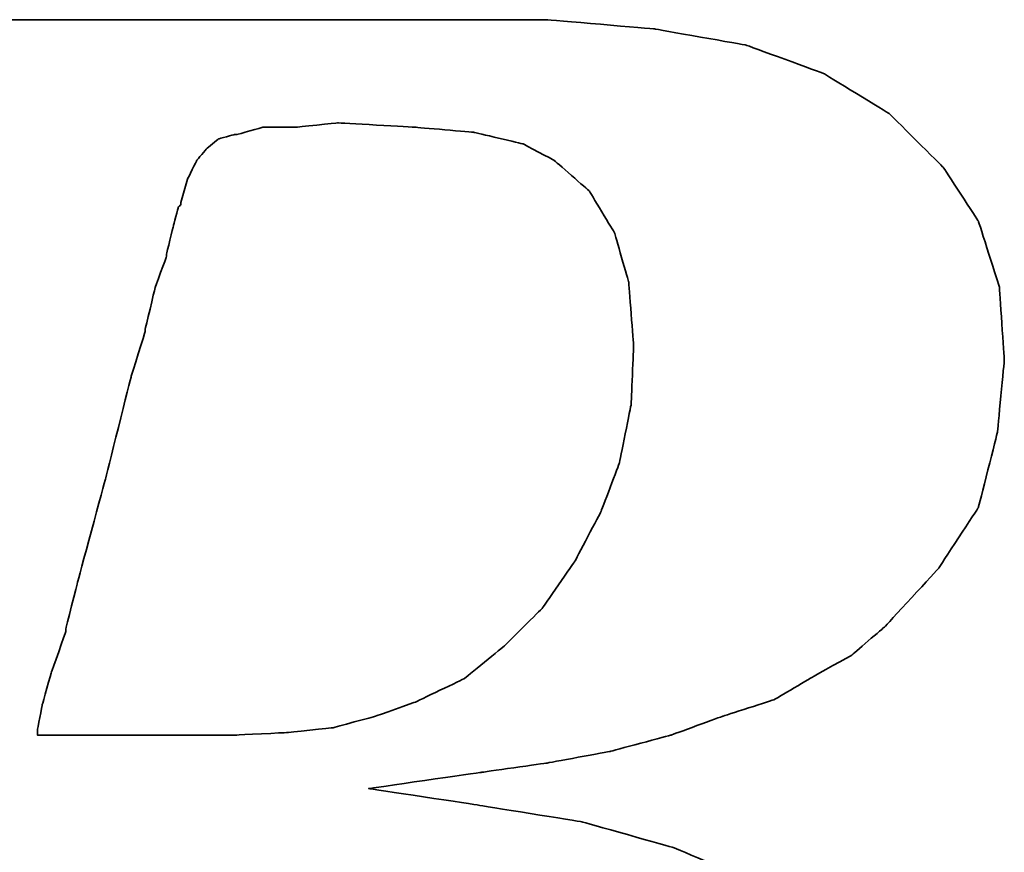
# Model space of a CAD drawing. Header units: millimetres. Extents: x 585 to 801, y 201 to 308.
# Tile 47 of 70: x 740.85 to 742.12, y 227.69 to 228.77. Entities that reach past the tile are written whole.
import ezdxf

# ---------------------------------------------------------------- set-up
doc = ezdxf.new("R2010")
doc.units = ezdxf.units.MM
doc.header["$LTSCALE"] = 0.15
doc.layers.add('DIM', color=4, linetype='CONTINUOUS')
doc.layers.add('layer 1', color=7, linetype='CONTINUOUS')

# ---------------------------------------------------------------- blocks, each defined once
blk = doc.blocks.new('TBI MOTION logo(完整正式版)')
at = {"layer": 'layer 1', "color": 22, "lineweight": 35}
for points, knots in [([(-64.65375, -6.86375), (-64.65375, -6.86375), (-64.84375, -7.29625), (-64.84375, -7.29625), (-64.84375, -7.29625), (-64.84375, -7.29625), (-64.86875, -7.34375), (-64.86875, -7.34375), (-64.86875, -7.34375), (-64.86875, -7.34375), (-64.86875, -7.36875), (-64.86875, -7.36875), (-64.86875, -7.36875), (-64.86875, -7.36875), (-65.15375, -7.65375), (-65.15375, -7.65375), (-65.15375, -7.65375), (-65.15375, -7.65375), (-65.17875, -7.65375), (-65.17875, -7.65375), (-65.17875, -7.65375), (-65.17875, -7.65375), (-65.20375, -7.67875), (-65.20375, -7.67875), (-65.20375, -7.67875), (-65.20375, -7.67875), (-65.58875, -7.87125), (-65.58875, -7.87125), (-65.58875, -7.87125), (-65.58875, -7.87125), (-65.63375, -7.87125), (-65.63375, -7.87125), (-65.63375, -7.87125), (-65.63375, -7.87125), (-65.65875, -7.89375), (-65.65875, -7.89375), (-65.65875, -7.89375), (-65.65875, -7.89375), (-66.09375, -7.94375), (-66.09375, -7.94375), (-66.09375, -7.94375), (-66.09375, -7.94375), (-66.11375, -7.94375), (-66.11375, -7.94375), (-66.11375, -7.94375), (-66.11375, -7.94375), (-66.16375, -7.94375), (-66.16375, -7.94375), (-66.16375, -7.94375), (-66.16375, -7.94375), (-66.30875, -7.94375), (-66.30875, -7.94375), (-66.30875, -7.94375), (-66.30875, -7.94375), (-66.69375, -7.94375), (-66.69375, -7.94375), (-66.69375, -7.94375), (-66.69375, -7.94375), (-67.07375, -7.94375), (-67.07375, -7.94375), (-67.07375, -7.94375), (-67.07375, -7.94375), (-67.12375, -7.94375), (-67.12375, -7.94375), (-67.12375, -7.94375), (-67.12375, -7.94375), (-67.12375, -7.96625), (-67.12375, -7.96625), (-67.12375, -7.96625), (-67.12375, -7.96625), (-67.14875, -7.99125), (-67.14875, -7.99125), (-67.14875, -7.99125), (-67.14875, -7.99125), (-67.24375, -8.34875), (-67.24375, -8.34875), (-67.24375, -8.34875), (-67.24375, -8.34875), (-67.31375, -8.68625), (-67.31375, -8.68625), (-67.31375, -8.68625), (-67.31375, -8.68625), (-67.26875, -8.68625), (-67.26875, -8.68625), (-67.26875, -8.68625), (-67.26875, -8.68625), (-67.07375, -8.68625), (-67.07375, -8.68625), (-67.07375, -8.68625), (-67.07375, -8.68625), (-66.54875, -8.68625), (-66.54875, -8.68625), (-66.54875, -8.68625), (-66.54875, -8.68625), (-65.82625, -8.68625), (-65.82625, -8.68625), (-65.82625, -8.68625), (-65.82625, -8.68625), (-65.01375, -8.68625), (-65.01375, -8.68625), (-65.01375, -8.68625), (-65.01375, -8.68625), (-64.05375, -8.68625), (-64.05375, -8.68625), (-64.05375, -8.68625), (-64.05375, -8.68625), (-62.08375, -8.68625), (-62.08375, -8.68625), (-62.08375, -8.68625), (-62.08375, -8.68625), (-60.06875, -8.68625), (-60.06875, -8.68625), (-60.06875, -8.68625), (-60.06875, -8.68625), (-59.10875, -8.68625), (-59.10875, -8.68625), (-59.10875, -8.68625), (-59.10875, -8.68625), (-58.29375, -8.68625), (-58.29375, -8.68625), (-58.29375, -8.68625), (-58.29375, -8.68625), (-57.57375, -8.68625), (-57.57375, -8.68625), (-57.57375, -8.68625), (-57.57375, -8.68625), (-57.04875, -8.68625), (-57.04875, -8.68625), (-57.04875, -8.68625), (-57.04875, -8.68625), (-56.85375, -8.68625), (-56.85375, -8.68625), (-56.85375, -8.68625), (-56.85375, -8.68625), (-56.70875, -8.68625), (-56.70875, -8.68625), (-56.70875, -8.68625), (-56.70875, -8.68625), (-56.61375, -8.68625), (-56.61375, -8.68625), (-56.61375, -8.68625), (-56.61375, -8.68625), (-56.56875, -8.68625), (-56.56875, -8.68625), (-56.56875, -8.68625), (-56.56875, -8.68625), (-55.65375, -8.63875), (-55.65375, -8.63875), (-55.65375, -8.63875), (-55.65375, -8.63875), (-54.76875, -8.51875), (-54.76875, -8.51875), (-54.76875, -8.51875), (-54.76875, -8.51875), (-53.90375, -8.30375), (-53.90375, -8.30375), (-53.90375, -8.30375), (-53.90375, -8.30375), (-53.08875, -8.03875), (-53.08875, -8.03875), (-53.08875, -8.03875), (-53.08875, -8.03875), (-52.34375, -7.65375), (-52.34375, -7.65375), (-52.34375, -7.65375), (-52.34375, -7.65375), (-51.69875, -7.29625), (-51.69875, -7.29625), (-51.69875, -7.29625), (-51.69875, -7.29625), (-51.21875, -6.91125), (-51.21875, -6.91125), (-51.21875, -6.91125), (-51.21875, -6.91125), (-50.83375, -6.50375), (-50.83375, -6.50375), (-50.83375, -6.50375), (-50.83375, -6.50375), (-50.44875, -5.94875), (-50.44875, -5.94875), (-50.44875, -5.94875), (-50.44875, -5.94875), (-50.13875, -5.30375), (-50.13875, -5.30375), (-50.13875, -5.30375), (-50.13875, -5.30375), (-49.99375, -4.65375), (-49.99375, -4.65375), (-49.99375, -4.65375), (-49.99375, -4.65375), (-49.92375, -3.98375), (-49.92375, -3.98375), (-49.92375, -3.98375), (-49.92375, -3.98375), (-49.99375, -3.19374), (-49.99375, -3.19374), (-49.99375, -3.19374), (-49.99375, -3.19374), (-50.23374, -2.44874), (-50.23374, -2.44874), (-50.23374, -2.44874), (-50.23374, -2.44874), (-50.59375, -1.87374), (-50.59375, -1.87374), (-50.59375, -1.87374), (-50.59375, -1.87374), (-51.09875, -1.31874), (-51.09875, -1.31874), (-51.09875, -1.31874), (-51.09875, -1.31874), (-51.74375, -0.81875), (-51.74375, -0.81875), (-51.74375, -0.81875), (-51.74375, -0.81875), (-52.53875, -0.48125), (-52.53875, -0.48125), (-52.53875, -0.48125), (-52.53875, -0.48125), (-53.47375, -0.21875), (-53.47375, -0.21875), (-53.47375, -0.21875), (-53.47375, -0.21875), (-54.52875, -0.04874), (-54.52875, -0.04874), (-54.52875, -0.04874), (-54.52875, -0.04874), (-55.65375, 0.12125), (-55.65375, 0.12125), (-55.65375, 0.12125), (-55.65375, 0.12125), (-54.50375, 0.28624), (-54.50375, 0.28624), (-54.50375, 0.28624), (-54.50375, 0.28624), (-53.83375, 0.38124), (-53.83375, 0.38124), (-53.83375, 0.38124), (-53.83375, 0.38124), (-53.18375, 0.50125), (-53.18375, 0.50125), (-53.18375, 0.50125), (-53.18375, 0.50125), (-52.55875, 0.66874), (-52.55875, 0.66874), (-52.55875, 0.66874), (-52.55875, 0.66874), (-52.03375, 0.86124), (-52.03375, 0.86124), (-52.03375, 0.86124), (-52.03375, 0.86124), (-51.50374, 1.03124), (-51.50374, 1.03124), (-51.50374, 1.03124), (-51.50374, 1.03124), (-51.09875, 1.27125), (-51.09875, 1.27125), (-51.09875, 1.27125), (-51.09875, 1.27125), (-50.71375, 1.48624), (-50.71375, 1.48624), (-50.71375, 1.48624), (-50.71375, 1.48624), (-50.37625, 1.77625), (-50.37625, 1.77625), (-50.37625, 1.77625), (-50.37625, 1.77625), (-49.82375, 2.37625), (-49.82375, 2.37625), (-49.82375, 2.37625), (-49.82375, 2.37625), (-49.41875, 2.99625), (-49.41875, 2.99625), (-49.41875, 2.99625), (-49.41875, 2.99625), (-49.22375, 3.76625), (-49.22375, 3.76625), (-49.22375, 3.76625), (-49.22375, 3.76625), (-49.15375, 4.50874), (-49.15375, 4.50874), (-49.15375, 4.50874), (-49.15375, 4.50874), (-49.20375, 5.25125), (-49.20375, 5.25125), (-49.20375, 5.25125), (-49.20375, 5.25125), (-49.41875, 5.92625), (-49.41875, 5.92625), (-49.41875, 5.92625), (-49.41875, 5.92625), (-49.77875, 6.47625), (-49.77875, 6.47625), (-49.77875, 6.47625), (-49.77875, 6.47625), (-50.33125, 7.02624), (-50.33125, 7.02624), (-50.33125, 7.02624), (-50.33125, 7.02624), (-51.00125, 7.43625), (-51.00125, 7.43625), (-51.00125, 7.43625), (-51.00125, 7.43625), (-51.79375, 7.72625), (-51.79375, 7.72625), (-51.79375, 7.72625), (-51.79375, 7.72625), (-52.72875, 7.89124), (-52.72875, 7.89124), (-52.72875, 7.89124), (-52.72875, 7.89124), (-53.83375, 7.98625), (-53.83375, 7.98625), (-53.83375, 7.98625), (-53.83375, 7.98625), (-53.92875, 7.98625), (-53.92875, 7.98625), (-53.92875, 7.98625), (-53.92875, 7.98625), (-54.26375, 7.98625), (-54.26375, 7.98625), (-54.26375, 7.98625), (-54.26375, 7.98625), (-54.74375, 7.98625), (-54.74375, 7.98625), (-54.74375, 7.98625), (-54.74375, 7.98625), (-55.36875, 7.98625), (-55.36875, 7.98625), (-55.36875, 7.98625), (-55.36875, 7.98625), (-56.13375, 7.98625), (-56.13375, 7.98625), (-56.13375, 7.98625), (-56.13375, 7.98625), (-56.94875, 7.98625), (-56.94875, 7.98625), (-56.94875, 7.98625), (-56.94875, 7.98625), (-58.77625, 7.98625), (-58.77625, 7.98625), (-58.77625, 7.98625), (-58.77625, 7.98625), (-60.59875, 7.98625), (-60.59875, 7.98625), (-60.59875, 7.98625), (-60.59875, 7.98625), (-61.41375, 7.98625), (-61.41375, 7.98625), (-61.41375, 7.98625), (-61.41375, 7.98625), (-62.17875, 7.98625), (-62.17875, 7.98625), (-62.17875, 7.98625), (-62.17875, 7.98625), (-62.80375, 7.98625), (-62.80375, 7.98625), (-62.80375, 7.98625), (-62.80375, 7.98625), (-63.30625, 7.98625), (-63.30625, 7.98625), (-63.30625, 7.98625), (-63.30625, 7.98625), (-63.57375, 7.98625), (-63.57375, 7.98625), (-63.57375, 7.98625), (-63.57375, 7.98625), (-63.57375, 7.96375), (-63.57375, 7.96375), (-63.57375, 7.96375), (-63.57375, 7.96375), (-63.59875, 7.94125), (-63.59875, 7.94125), (-63.59875, 7.94125), (-63.59875, 7.94125), (-63.69375, 7.55625), (-63.69375, 7.55625), (-63.69375, 7.55625), (-63.69375, 7.55625), (-63.76375, 7.24624), (-63.76375, 7.24624), (-63.76375, 7.24624), (-63.76375, 7.24624), (-63.23875, 7.24624), (-63.23875, 7.24624), (-63.23875, 7.24624), (-63.23875, 7.24624), (-62.75875, 7.24624), (-62.75875, 7.24624), (-62.75875, 7.24624), (-62.75875, 7.24624), (-62.61125, 7.24624), (-62.61125, 7.24624), (-62.61125, 7.24624), (-62.61125, 7.24624), (-62.56625, 7.24624), (-62.56625, 7.24624), (-62.56625, 7.24624), (-62.56625, 7.24624), (-62.22875, 7.24624), (-62.22875, 7.24624), (-62.22875, 7.24624), (-62.22875, 7.24624), (-62.20375, 7.24624), (-62.20375, 7.24624), (-62.20375, 7.24624), (-62.20375, 7.24624), (-62.17875, 7.21875), (-62.17875, 7.21875), (-62.17875, 7.21875), (-62.17875, 7.21875), (-61.96375, 7.17125), (-61.96375, 7.17125), (-61.96375, 7.17125), (-61.96375, 7.17125), (-61.72375, 7.12624), (-61.72375, 7.12624), (-61.72375, 7.12624), (-61.72375, 7.12624), (-61.70375, 7.12624), (-61.70375, 7.12624), (-61.70375, 7.12624), (-61.70375, 7.12624), (-61.55875, 7.07624), (-61.55875, 7.07624), (-61.55875, 7.07624), (-61.55875, 7.07624), (-61.50875, 7.07624), (-61.50875, 7.07624), (-61.50875, 7.07624), (-61.50875, 7.07624), (-61.48375, 7.02624), (-61.48375, 7.02624), (-61.48375, 7.02624), (-61.48375, 7.02624), (-61.31875, 6.83375), (-61.31875, 6.83375), (-61.31875, 6.83375), (-61.31875, 6.83375), (-61.29375, 6.81125), (-61.29375, 6.81125), (-61.29375, 6.81125), (-61.29375, 6.81125), (-61.29375, 6.78625), (-61.29375, 6.78625), (-61.29375, 6.78625), (-61.29375, 6.78625), (-61.19875, 6.50124), (-61.19875, 6.50124), (-61.19875, 6.50124), (-61.19875, 6.50124), (-61.17375, 6.45124), (-61.17375, 6.45124), (-61.17375, 6.45124), (-61.17375, 6.45124), (-61.19875, 6.40625), (-61.19875, 6.40625), (-61.19875, 6.40625), (-61.19875, 6.40625), (-61.26875, 5.99624), (-61.26875, 5.99624), (-61.26875, 5.99624), (-61.26875, 5.99624), (-61.26875, 5.85125), (-61.26875, 5.85125), (-61.26875, 5.85125), (-61.26875, 5.85125), (-61.26875, 5.82625), (-61.26875, 5.82625), (-61.26875, 5.82625), (-61.26875, 5.82625), (-61.29375, 5.80625), (-61.29375, 5.80625), (-61.29375, 5.80625), (-61.29375, 5.80625), (-61.34125, 5.66125), (-61.34125, 5.66125), (-61.34125, 5.66125), (-61.34125, 5.66125), (-61.41375, 5.44625), (-61.41375, 5.44625), (-61.41375, 5.44625), (-61.41375, 5.44625), (-61.48375, 5.15625), (-61.48375, 5.15625), (-61.48375, 5.15625), (-61.48375, 5.15625), (-61.58375, 4.82124), (-61.58375, 4.82124), (-61.58375, 4.82124), (-61.58375, 4.82124), (-61.79875, 4.00375), (-61.79875, 4.00375), (-61.79875, 4.00375), (-61.79875, 4.00375), (-62.05875, 2.99625), (-62.05875, 2.99625), (-62.05875, 2.99625), (-62.05875, 2.99625), (-62.34875, 1.91625), (-62.34875, 1.91625), (-62.34875, 1.91625), (-62.34875, 1.91625), (-62.97375, -0.41124), (-62.97375, -0.41124), (-62.97375, -0.41124), (-62.97375, -0.41124), (-63.59875, -2.75875), (-63.59875, -2.75875), (-63.59875, -2.75875), (-63.59875, -2.75875), (-63.88375, -3.86374), (-63.88375, -3.86374), (-63.88375, -3.86374), (-63.88375, -3.86374), (-64.14875, -4.82374), (-64.14875, -4.82374), (-64.14875, -4.82374), (-64.14875, -4.82374), (-64.36375, -5.64125), (-64.36375, -5.64125), (-64.36375, -5.64125), (-64.36375, -5.64125), (-64.43625, -5.97625), (-64.43625, -5.97625), (-64.43625, -5.97625), (-64.43625, -5.97625), (-64.50875, -6.28625), (-64.50875, -6.28625), (-64.50875, -6.28625), (-64.50875, -6.28625), (-64.50875, -6.30875), (-64.50875, -6.30875), (-64.50875, -6.30875), (-64.50875, -6.30875), (-64.57875, -6.50375), (-64.57875, -6.50375), (-64.57875, -6.50375), (-64.57875, -6.50375), (-64.62875, -6.69625), (-64.62875, -6.69625), (-64.62875, -6.69625), (-64.62875, -6.69625), (-64.62875, -6.76875), (-64.62875, -6.76875), (-64.62875, -6.76875), (-64.62875, -6.76875), (-64.62875, -6.81375), (-64.62875, -6.81375), (-64.62875, -6.81375), (-64.62875, -6.81375), (-64.62875, -6.83875), (-64.62875, -6.83875), (-64.62875, -6.83875), (-64.62875, -6.83875), (-64.65375, -6.86375), (-64.65375, -6.86375)], [0, 0, 0, 0, 0.00719424, 0.00719424, 0.00719424, 0.00719425, 0.01438849, 0.01438849, 0.01438849, 0.0143885, 0.02158273, 0.02158273, 0.02158273, 0.02158274, 0.02877698, 0.02877698, 0.02877698, 0.02877699, 0.03597122, 0.03597122, 0.03597122, 0.03597123, 0.04316547, 0.04316547, 0.04316547, 0.04316548, 0.05035971, 0.05035971, 0.05035971, 0.05035972, 0.05755396, 0.05755396, 0.05755396, 0.05755397, 0.0647482, 0.0647482, 0.0647482, 0.06474821, 0.07194245, 0.07194245, 0.07194245, 0.07194246, 0.07913669, 0.07913669, 0.07913669, 0.0791367, 0.08633094, 0.08633094, 0.08633094, 0.08633095, 0.09352518, 0.09352518, 0.09352518, 0.09352519, 0.10071942, 0.10071942, 0.10071942, 0.10071943, 0.10791367, 0.10791367, 0.10791367, 0.10791368, 0.11510791, 0.11510791, 0.11510791, 0.11510792, 0.12230216, 0.12230216, 0.12230216, 0.12230217, 0.1294964, 0.1294964, 0.1294964, 0.12949641, 0.13669065, 0.13669065, 0.13669065, 0.13669066, 0.14388489, 0.14388489, 0.14388489, 0.1438849, 0.15107914, 0.15107914, 0.15107914, 0.15107915, 0.15827338, 0.15827338, 0.15827338, 0.15827339, 0.16546763, 0.16546763, 0.16546763, 0.16546764, 0.17266187, 0.17266187, 0.17266187, 0.17266188, 0.17985612, 0.17985612, 0.17985612, 0.17985613, 0.18705036, 0.18705036, 0.18705036, 0.18705037, 0.1942446, 0.1942446, 0.1942446, 0.19424461, 0.20143885, 0.20143885, 0.20143885, 0.20143886, 0.20863309, 0.20863309, 0.20863309, 0.2086331, 0.21582734, 0.21582734, 0.21582734, 0.21582735, 0.22302158, 0.22302158, 0.22302158, 0.22302159, 0.23021583, 0.23021583, 0.23021583, 0.23021584, 0.23741007, 0.23741007, 0.23741007, 0.23741008, 0.24460432, 0.24460432, 0.24460432, 0.24460433, 0.25179856, 0.25179856, 0.25179856, 0.25179857, 0.25899281, 0.25899281, 0.25899281, 0.25899282, 0.26618705, 0.26618705, 0.26618705, 0.26618706, 0.27338129, 0.27338129, 0.27338129, 0.2733813, 0.28057554, 0.28057554, 0.28057554, 0.28057555, 0.28776978, 0.28776978, 0.28776978, 0.28776979, 0.29496403, 0.29496403, 0.29496403, 0.29496404, 0.30215827, 0.30215827, 0.30215827, 0.30215828, 0.30935252, 0.30935252, 0.30935252, 0.30935253, 0.31654676, 0.31654676, 0.31654676, 0.31654677, 0.32374101, 0.32374101, 0.32374101, 0.32374102, 0.33093525, 0.33093525, 0.33093525, 0.33093526, 0.3381295, 0.3381295, 0.3381295, 0.33812951, 0.34532374, 0.34532374, 0.34532374, 0.34532375, 0.35251799, 0.35251799, 0.35251799, 0.352518, 0.35971223, 0.35971223, 0.35971223, 0.35971224, 0.36690647, 0.36690647, 0.36690647, 0.36690648, 0.37410072, 0.37410072, 0.37410072, 0.37410073, 0.38129496, 0.38129496, 0.38129496, 0.38129497, 0.38848921, 0.38848921, 0.38848921, 0.38848922, 0.39568345, 0.39568345, 0.39568345, 0.39568346, 0.4028777, 0.4028777, 0.4028777, 0.40287771, 0.41007194, 0.41007194, 0.41007194, 0.41007195, 0.41726619, 0.41726619, 0.41726619, 0.4172662, 0.42446043, 0.42446043, 0.42446043, 0.42446044, 0.43165468, 0.43165468, 0.43165468, 0.43165469, 0.43884892, 0.43884892, 0.43884892, 0.43884893, 0.44604317, 0.44604317, 0.44604317, 0.44604318, 0.45323741, 0.45323741, 0.45323741, 0.45323742, 0.46043165, 0.46043165, 0.46043165, 0.46043166, 0.4676259, 0.4676259, 0.4676259, 0.46762591, 0.47482014, 0.47482014, 0.47482014, 0.47482015, 0.48201439, 0.48201439, 0.48201439, 0.4820144, 0.48920863, 0.48920863, 0.48920863, 0.48920864, 0.49640288, 0.49640288, 0.49640288, 0.49640289, 0.50359712, 0.50359712, 0.50359712, 0.50359713, 0.51079137, 0.51079137, 0.51079137, 0.51079138, 0.51798561, 0.51798561, 0.51798561, 0.51798562, 0.52517986, 0.52517986, 0.52517986, 0.52517987, 0.5323741, 0.5323741, 0.5323741, 0.53237411, 0.53956835, 0.53956835, 0.53956835, 0.53956836, 0.54676259, 0.54676259, 0.54676259, 0.5467626, 0.55395683, 0.55395683, 0.55395683, 0.55395684, 0.56115108, 0.56115108, 0.56115108, 0.56115109, 0.56834532, 0.56834532, 0.56834532, 0.56834533, 0.57553957, 0.57553957, 0.57553957, 0.57553958, 0.58273381, 0.58273381, 0.58273381, 0.58273382, 0.58992806, 0.58992806, 0.58992806, 0.58992807, 0.5971223, 0.5971223, 0.5971223, 0.59712231, 0.60431655, 0.60431655, 0.60431655, 0.60431656, 0.61151079, 0.61151079, 0.61151079, 0.6115108, 0.61870504, 0.61870504, 0.61870504, 0.61870505, 0.62589928, 0.62589928, 0.62589928, 0.62589929, 0.63309353, 0.63309353, 0.63309353, 0.63309354, 0.64028777, 0.64028777, 0.64028777, 0.64028778, 0.64748201, 0.64748201, 0.64748201, 0.64748202, 0.65467626, 0.65467626, 0.65467626, 0.65467627, 0.6618705, 0.6618705, 0.6618705, 0.66187051, 0.66906475, 0.66906475, 0.66906475, 0.66906476, 0.67625899, 0.67625899, 0.67625899, 0.676259, 0.68345324, 0.68345324, 0.68345324, 0.68345325, 0.69064748, 0.69064748, 0.69064748, 0.69064749, 0.69784173, 0.69784173, 0.69784173, 0.69784174, 0.70503597, 0.70503597, 0.70503597, 0.70503598, 0.71223022, 0.71223022, 0.71223022, 0.71223023, 0.71942446, 0.71942446, 0.71942446, 0.71942447, 0.72661871, 0.72661871, 0.72661871, 0.72661872, 0.73381295, 0.73381295, 0.73381295, 0.73381296, 0.74100719, 0.74100719, 0.74100719, 0.7410072, 0.74820144, 0.74820144, 0.74820144, 0.74820145, 0.75539568, 0.75539568, 0.75539568, 0.75539569, 0.76258993, 0.76258993, 0.76258993, 0.76258994, 0.76978417, 0.76978417, 0.76978417, 0.76978418, 0.77697842, 0.77697842, 0.77697842, 0.77697843, 0.78417266, 0.78417266, 0.78417266, 0.78417267, 0.79136691, 0.79136691, 0.79136691, 0.79136692, 0.79856115, 0.79856115, 0.79856115, 0.79856116, 0.8057554, 0.8057554, 0.8057554, 0.80575541, 0.81294964, 0.81294964, 0.81294964, 0.81294965, 0.82014388, 0.82014388, 0.82014388, 0.82014389, 0.82733813, 0.82733813, 0.82733813, 0.82733814, 0.83453237, 0.83453237, 0.83453237, 0.83453238, 0.84172662, 0.84172662, 0.84172662, 0.84172663, 0.84892086, 0.84892086, 0.84892086, 0.84892087, 0.85611511, 0.85611511, 0.85611511, 0.85611512, 0.86330935, 0.86330935, 0.86330935, 0.86330936, 0.8705036, 0.8705036, 0.8705036, 0.87050361, 0.87769784, 0.87769784, 0.87769784, 0.87769785, 0.88489209, 0.88489209, 0.88489209, 0.8848921, 0.89208633, 0.89208633, 0.89208633, 0.89208634, 0.89928058, 0.89928058, 0.89928058, 0.89928059, 0.90647482, 0.90647482, 0.90647482, 0.90647483, 0.91366906, 0.91366906, 0.91366906, 0.91366907, 0.92086331, 0.92086331, 0.92086331, 0.92086332, 0.92805755, 0.92805755, 0.92805755, 0.92805756, 0.9352518, 0.9352518, 0.9352518, 0.93525181, 0.94244604, 0.94244604, 0.94244604, 0.94244605, 0.94964029, 0.94964029, 0.94964029, 0.9496403, 0.95683453, 0.95683453, 0.95683453, 0.95683454, 0.96402878, 0.96402878, 0.96402878, 0.96402879, 0.97122302, 0.97122302, 0.97122302, 0.97122303, 0.97841727, 0.97841727, 0.97841727, 0.97841728, 0.98561151, 0.98561151, 0.98561151, 0.98561152, 0.99280576, 0.99280576, 0.99280576, 0.99280577, 1, 1, 1, 1]), ([(-57.50375, 6.35625), (-57.50375, 6.35625), (-57.57375, 6.11625), (-57.57375, 6.11625), (-57.57375, 6.11625), (-57.57375, 6.11625), (-57.57375, 6.09125), (-57.57375, 6.09125), (-57.57375, 6.09125), (-57.57375, 6.09125), (-57.59875, 6.06625), (-57.59875, 6.06625), (-57.59875, 6.06625), (-57.59875, 6.06625), (-57.64875, 5.87625), (-57.64875, 5.87625), (-57.64875, 5.87625), (-57.64875, 5.87625), (-57.71875, 5.58875), (-57.71875, 5.58875), (-57.71875, 5.58875), (-57.71875, 5.58875), (-57.71875, 5.56625), (-57.71875, 5.56625), (-57.71875, 5.56625), (-57.71875, 5.56625), (-57.83875, 5.23125), (-57.83875, 5.23125), (-57.83875, 5.23125), (-57.83875, 5.23125), (-57.93625, 4.82124), (-57.93625, 4.82124), (-57.93625, 4.82124), (-57.93625, 4.82124), (-57.93625, 4.79624), (-57.93625, 4.79624), (-57.93625, 4.79624), (-57.93625, 4.79624), (-58.07875, 4.34125), (-58.07875, 4.34125), (-58.07875, 4.34125), (-58.07875, 4.34125), (-58.34375, 3.28625), (-58.34375, 3.28625), (-58.34375, 3.28625), (-58.34375, 3.28625), (-58.62875, 2.23124), (-58.62875, 2.23124), (-58.62875, 2.23124), (-58.62875, 2.23124), (-58.74875, 1.75125), (-58.74875, 1.75125), (-58.74875, 1.75125), (-58.74875, 1.75125), (-58.74875, 1.72625), (-58.74875, 1.72625), (-58.74875, 1.72625), (-58.74875, 1.72625), (-58.89375, 1.31625), (-58.89375, 1.31625), (-58.89375, 1.31625), (-58.89375, 1.31625), (-58.98875, 0.98124), (-58.98875, 0.98124), (-58.98875, 0.98124), (-58.98875, 0.98124), (-59.03875, 0.71625), (-59.03875, 0.71625), (-59.03875, 0.71625), (-59.03875, 0.71625), (-59.03875, 0.66874), (-59.03875, 0.66874), (-59.03875, 0.66874), (-59.03875, 0.66874), (-58.91875, 0.66874), (-58.91875, 0.66874), (-58.91875, 0.66874), (-58.91875, 0.66874), (-58.53375, 0.66874), (-58.53375, 0.66874), (-58.53375, 0.66874), (-58.53375, 0.66874), (-58.10375, 0.66874), (-58.10375, 0.66874), (-58.10375, 0.66874), (-58.10375, 0.66874), (-57.66875, 0.66874), (-57.66875, 0.66874), (-57.66875, 0.66874), (-57.66875, 0.66874), (-57.33375, 0.66874), (-57.33375, 0.66874), (-57.33375, 0.66874), (-57.33375, 0.66874), (-57.09375, 0.66874), (-57.09375, 0.66874), (-57.09375, 0.66874), (-57.09375, 0.66874), (-56.99875, 0.66874), (-56.99875, 0.66874), (-56.99875, 0.66874), (-56.99875, 0.66874), (-56.49375, 0.69374), (-56.49375, 0.69374), (-56.49375, 0.69374), (-56.49375, 0.69374), (-56.01375, 0.74374), (-56.01375, 0.74374), (-56.01375, 0.74374), (-56.01375, 0.74374), (-55.58375, 0.86124), (-55.58375, 0.86124), (-55.58375, 0.86124), (-55.58375, 0.86124), (-55.17375, 1.00624), (-55.17375, 1.00624), (-55.17375, 1.00624), (-55.17375, 1.00624), (-54.67375, 1.24625), (-54.67375, 1.24625), (-54.67375, 1.24625), (-54.67375, 1.24625), (-54.26375, 1.58124), (-54.26375, 1.58124), (-54.26375, 1.58124), (-54.26375, 1.58124), (-53.87875, 1.96374), (-53.87875, 1.96374), (-53.87875, 1.96374), (-53.87875, 1.96374), (-53.54375, 2.44625), (-53.54375, 2.44625), (-53.54375, 2.44625), (-53.54375, 2.44625), (-53.27875, 2.95125), (-53.27875, 2.95125), (-53.27875, 2.95125), (-53.27875, 2.95125), (-53.08875, 3.45124), (-53.08875, 3.45124), (-53.08875, 3.45124), (-53.08875, 3.45124), (-52.96875, 4.05124), (-52.96875, 4.05124), (-52.96875, 4.05124), (-52.96875, 4.05124), (-52.94375, 4.65125), (-52.94375, 4.65125), (-52.94375, 4.65125), (-52.94375, 4.65125), (-52.99375, 5.30125), (-52.99375, 5.30125), (-52.99375, 5.30125), (-52.99375, 5.30125), (-53.13875, 5.80625), (-53.13875, 5.80625), (-53.13875, 5.80625), (-53.13875, 5.80625), (-53.39875, 6.23625), (-53.39875, 6.23625), (-53.39875, 6.23625), (-53.39875, 6.23625), (-53.75875, 6.54875), (-53.75875, 6.54875), (-53.75875, 6.54875), (-53.75875, 6.54875), (-54.07375, 6.71625), (-54.07375, 6.71625), (-54.07375, 6.71625), (-54.07375, 6.71625), (-54.57375, 6.83375), (-54.57375, 6.83375), (-54.57375, 6.83375), (-54.57375, 6.83375), (-55.17375, 6.88625), (-55.17375, 6.88625), (-55.17375, 6.88625), (-55.17375, 6.88625), (-55.96875, 6.93125), (-55.96875, 6.93125), (-55.96875, 6.93125), (-55.96875, 6.93125), (-56.39875, 6.88625), (-56.39875, 6.88625), (-56.39875, 6.88625), (-56.39875, 6.88625), (-56.42125, 6.88625), (-56.42125, 6.88625), (-56.42125, 6.88625), (-56.42125, 6.88625), (-56.73375, 6.88625), (-56.73375, 6.88625), (-56.73375, 6.88625), (-56.73375, 6.88625), (-56.99875, 6.81125), (-56.99875, 6.81125), (-56.99875, 6.81125), (-56.99875, 6.81125), (-57.02375, 6.81125), (-57.02375, 6.81125), (-57.02375, 6.81125), (-57.02375, 6.81125), (-57.18875, 6.76625), (-57.18875, 6.76625), (-57.18875, 6.76625), (-57.18875, 6.76625), (-57.30875, 6.66625), (-57.30875, 6.66625), (-57.30875, 6.66625), (-57.30875, 6.66625), (-57.40875, 6.54875), (-57.40875, 6.54875), (-57.40875, 6.54875), (-57.40875, 6.54875), (-57.50375, 6.35625), (-57.50375, 6.35625)], [0, 0, 0, 0, 0.01851852, 0.01851852, 0.01851852, 0.01851853, 0.03703704, 0.03703704, 0.03703704, 0.03703705, 0.05555556, 0.05555556, 0.05555556, 0.05555557, 0.07407407, 0.07407407, 0.07407407, 0.07407408, 0.09259259, 0.09259259, 0.09259259, 0.0925926, 0.11111111, 0.11111111, 0.11111111, 0.11111112, 0.12962963, 0.12962963, 0.12962963, 0.12962964, 0.14814815, 0.14814815, 0.14814815, 0.14814816, 0.16666667, 0.16666667, 0.16666667, 0.16666668, 0.18518519, 0.18518519, 0.18518519, 0.1851852, 0.2037037, 0.2037037, 0.2037037, 0.20370371, 0.22222222, 0.22222222, 0.22222222, 0.22222223, 0.24074074, 0.24074074, 0.24074074, 0.24074075, 0.25925926, 0.25925926, 0.25925926, 0.25925927, 0.27777778, 0.27777778, 0.27777778, 0.27777779, 0.2962963, 0.2962963, 0.2962963, 0.29629631, 0.31481481, 0.31481481, 0.31481481, 0.31481482, 0.33333333, 0.33333333, 0.33333333, 0.33333334, 0.35185185, 0.35185185, 0.35185185, 0.35185186, 0.37037037, 0.37037037, 0.37037037, 0.37037038, 0.38888889, 0.38888889, 0.38888889, 0.3888889, 0.40740741, 0.40740741, 0.40740741, 0.40740742, 0.42592593, 0.42592593, 0.42592593, 0.42592594, 0.44444444, 0.44444444, 0.44444444, 0.44444445, 0.46296296, 0.46296296, 0.46296296, 0.46296297, 0.48148148, 0.48148148, 0.48148148, 0.48148149, 0.5, 0.5, 0.5, 0.50000001, 0.51851852, 0.51851852, 0.51851852, 0.51851853, 0.53703704, 0.53703704, 0.53703704, 0.53703705, 0.55555556, 0.55555556, 0.55555556, 0.55555557, 0.57407407, 0.57407407, 0.57407407, 0.57407408, 0.59259259, 0.59259259, 0.59259259, 0.5925926, 0.61111111, 0.61111111, 0.61111111, 0.61111112, 0.62962963, 0.62962963, 0.62962963, 0.62962964, 0.64814815, 0.64814815, 0.64814815, 0.64814816, 0.66666667, 0.66666667, 0.66666667, 0.66666668, 0.68518519, 0.68518519, 0.68518519, 0.6851852, 0.7037037, 0.7037037, 0.7037037, 0.70370371, 0.72222222, 0.72222222, 0.72222222, 0.72222223, 0.74074074, 0.74074074, 0.74074074, 0.74074075, 0.75925926, 0.75925926, 0.75925926, 0.75925927, 0.77777778, 0.77777778, 0.77777778, 0.77777779, 0.7962963, 0.7962963, 0.7962963, 0.79629631, 0.81481481, 0.81481481, 0.81481481, 0.81481482, 0.83333333, 0.83333333, 0.83333333, 0.83333334, 0.85185185, 0.85185185, 0.85185185, 0.85185186, 0.87037037, 0.87037037, 0.87037037, 0.87037038, 0.88888889, 0.88888889, 0.88888889, 0.8888889, 0.90740741, 0.90740741, 0.90740741, 0.90740742, 0.92592593, 0.92592593, 0.92592593, 0.92592594, 0.94444444, 0.94444444, 0.94444444, 0.94444445, 0.96296296, 0.96296296, 0.96296296, 0.96296297, 0.98148148, 0.98148148, 0.98148148, 0.98148149, 1, 1, 1, 1])]:
    blk.add_open_spline(points, degree=3, knots=knots, dxfattribs=at)

msp = doc.modelspace()

# ---------------------------------------------------------------- block references
at = {"layer": 'DIM', "color": 7, "xscale": 0.1265115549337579, "yscale": 0.1265115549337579, "zscale": 0.1265115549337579}
msp.add_blockref('TBI MOTION logo(完整正式版)', (748.3378, 227.7601), dxfattribs=at)

doc.saveas('drawing.dxf')
